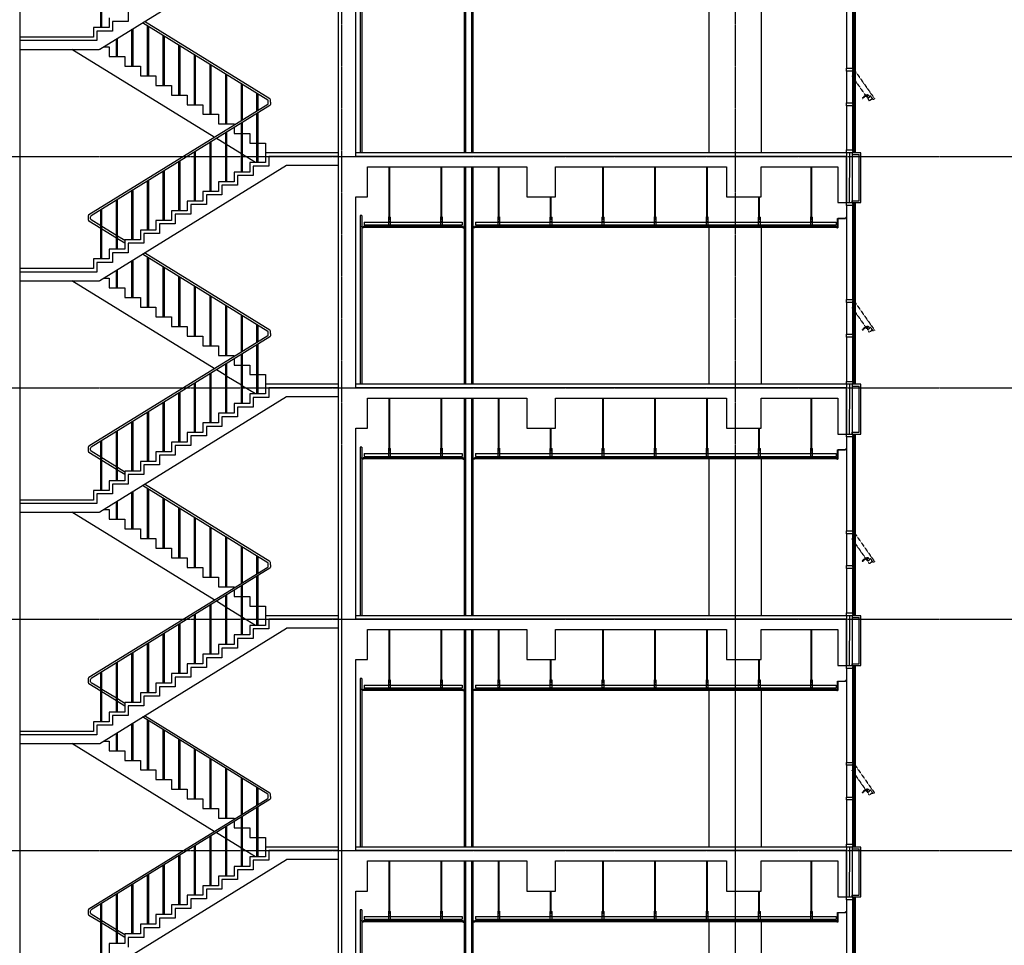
# Model space of a CAD drawing. Header units: millimetres. Extents: x 3445018 to 4174071, y -6064565 to -5122887.
# Tile 86 of 192: x 3697149 to 3714162, y -5435289 to -5419289. Entities that reach past the tile are written whole.
import ezdxf

# ---------------------------------------------------------------- set-up
doc = ezdxf.new("R2010")
doc.units = ezdxf.units.MM
doc.header["$MEASUREMENT"] = 0
doc.linetypes.add('CEN', pattern=[66, 60, -2, 2, -2])
doc.linetypes.add('HID', pattern=[5, 3, -2])
doc.layers.get('0').update_dxf_attribs({"linetype": 'CONTINUOUS'})
for name, color, linetype in [('A_DW_WIN', 4, 'CONTINUOUS'), ('A_EL_08', 8, 'CONTINUOUS'), ('CEN', 13, 'CEN'), ('door', 4, 'CONTINUOUS'), ('EL3', 7, 'CONTINUOUS'), ('FI', 6, 'CONTINUOUS'), ('FIN', 6, 'CONTINUOUS'), ('INSUL', 8, 'CONTINUOUS'), ('SO-252', 252, 'CONTINUOUS'), ('ST2', 6, 'CONTINUOUS'), ('WA1', 2, 'CONTINUOUS'), ('WA3', 7, 'CONTINUOUS'), ('WIN1', 4, 'CONTINUOUS'), ('WIN2', 9, 'CONTINUOUS')]:
    doc.layers.add(name, color=color, linetype=linetype)
doc.linetypes.add('BATTING', pattern='A,0.0001,-0.1,[134,ltypeshp.shx,S=0.1,R=0,X=-0.1,Y=0],-0.2,[134,ltypeshp.shx,S=0.1,R=180,X=0.1,Y=0],-0.1', length=0.4001)

# ---------------------------------------------------------------- blocks, each defined once
blk = doc.blocks.new('CW-1')
at = {"layer": 'door'}
for points in [[(704860, -1026992), (704879, -1026992), (704879, -1026980), (704829, -1026980), (704829, -1026992), (704848, -1026992)], [(704848, -1027028), (704829, -1027028), (704829, -1027130), (704879, -1027130), (704879, -1027028), (704860, -1027028)], [(704848, -1026992), (704848, -1027028)], [(704860, -1026992), (704860, -1027028)]]:
    blk.add_lwpolyline(points, dxfattribs=at)
blk = doc.blocks.new('pw')
at = {"layer": 'A_DW_WIN', "color": 8, "linetype": 'HID', "ltscale": 0.1}
for p, q in [((0, 586), (0, 586)), ((0, 586), (0, 0)), ((28, 586), (0, 586)), ((28, 552), (28, 586)), ((45, 552), (28, 552)), ((45, 542), (45, 552)), ((95, 542), (45, 542)), ((95, 542), (95, 77)), ((0, 0), (28, 0)), ((28, 77), (95, 77)), ((28, 22), (28, 77)), ((28, 0), (28, 22)), ((28, 22), (95, 22)), ((81, 77), (49, 77)), ((51, 112), (51, 111)), ((51, 111), (79, 111)), ((51, 111), (51, 111)), ((51, 111), (51, 111)), ((51, 111), (51, 111)), ((51, 111), (51, 111)), ((51, 111), (51, 111)), ((51, 111), (51, 111)), ((51, 111), (51, 111)), ((51, 111), (51, 111)), ((51, 111), (51, 111)), ((51, 111), (51, 111)), ((51, 111), (51, 111)), ((51, 111), (51, 111)), ((51, 111), (51, 111)), ((51, 111), (51, 111)), ((79, 110), (51, 110)), ((52, 110), (52, 110)), ((78, 110), (78, 110)), ((79, 111), (79, 111)), ((79, 111), (79, 111)), ((81, 118), (82, 119)), ((81, 118), (81, 118)), ((81, 118), (81, 118)), ((81, 77), (81, 92)), ((83, 138), (82, 138)), ((82, 119), (83, 120)), ((84, 139), (83, 138)), ((83, 120), (83, 121)), ((83, 121), (84, 121)), ((86, 139), (84, 139)), ((84, 121), (84, 122)), ((84, 122), (85, 122)), ((85, 122), (85, 123)), ((85, 123), (86, 123)), ((86, 123), (87, 124)), ((88, 125), (89, 125)), ((89, 125), (90, 126)), ((93, 127), (94, 127)), ((94, 127), (95, 127)), ((95, 127), (95, 127)), ((95, 77), (95, 22)), ((166, 119), (166, 119)), ((166, 119), (166, 119)), ((166, 119), (167, 119)), ((167, 119), (168, 119)), ((168, 119), (169, 119)), ((168, 119), (168, 119)), ((169, 119), (170, 119)), ((169, 119), (169, 119)), ((170, 119), (170, 118)), ((170, 118), (171, 118)), ((170, 118), (170, 118)), ((170, 118), (170, 118)), ((171, 118), (171, 118)), ((171, 118), (171, 118)), ((171, 118), (171, 118)), ((171, 118), (171, 118)), ((172, 118), (172, 118)), ((172, 118), (172, 118)), ((172, 118), (172, 118)), ((172, 118), (172, 118)), ((172, 118), (172, 118)), ((172, 118), (172, 118)), ((172, 118), (172, 118)), ((172, 118), (172, 118)), ((172, 118), (172, 118)), ((172, 118), (172, 118)), ((172, 118), (172, 118))]:
    blk.add_line(p, q, dxfattribs=at)
for points in [[(51, 110), (50, 106), (50, 103), (50, 99), (50, 95), (49, 92), (49, 77)], [(53, 120), (52, 119), (52, 118), (52, 117), (51, 116), (51, 115), (51, 114), (51, 113), (51, 112)], [(51, 112), (51, 112), (51, 112), (51, 112)], [(59, 129), (59, 129), (58, 128), (57, 127), (57, 127), (57, 127), (56, 126), (56, 126), (56, 126), (55, 125), (53, 120)], [(82, 138), (81, 138), (79, 138), (78, 137), (77, 137), (76, 137), (75, 136), (74, 136), (73, 136), (71, 135), (71, 135), (70, 135), (69, 134), (68, 134), (67, 133), (66, 133), (65, 133), (64, 132), (64, 132), (63, 131), (62, 131), (62, 131), (61, 130), (60, 130), (60, 129), (59, 129)], [(81, 92), (81, 95), (81, 99), (80, 103), (80, 106), (79, 110)], [(92, 140), (92, 140), (91, 140), (91, 139), (90, 139), (89, 139), (89, 139), (88, 139), (87, 139), (86, 139), (86, 139)], [(87, 124), (87, 124), (88, 125)], [(90, 126), (91, 126), (91, 126), (92, 126), (93, 127)], [(171, 118), (171, 118), (171, 118), (171, 118), (172, 118)], [(172, 118), (172, 118), (172, 118), (172, 118), (172, 118), (172, 118)], [(172, 118), (172, 118), (172, 118), (172, 118), (172, 118), (172, 118), (172, 118), (173, 118), (173, 118), (173, 118), (173, 118), (173, 118), (173, 118), (173, 118), (173, 118), (173, 118)]]:
    blk.add_lwpolyline(points, dxfattribs=at)
for centre, radius, start, end in [((52, 110), 0.2, 90, 180), ((78, 110), 0.2, 0, 90), ((200, -1916), 2058, 92.9412, 93.0172), ((99, -61), 201, 88.0033, 91.108), ((113, -49), 176, 92.2809, 95.6257), ((99, -59), 199, 70.3248, 88.0107), ((113, -53), 180, 73.742, 92.2207)]:
    blk.add_arc(centre, radius, start, end, dxfattribs=at)
for points, start_tangent, end_tangent in [([(79, 111), (81, 117), (81, 118)], (0.026358, 0.999653), (0.475022, 0.879974)), ([(79, 111), (79, 111), (79, 111), (79, 111), (79, 111), (79, 111)], (1, 0), (-0.005944, 0.999982)), ([(166, 119), (166, 120), (163, 120)], (-0.953238, 0.30222), (-0.960308, 0.278941)), ([(169, 127), (166, 128)], (-0.933599, 0.358319), (-0.94133, 0.337487)), ([(175, 123), (174, 124), (174, 124), (174, 124), (174, 125), (173, 125), (172, 126), (170, 126), (169, 127)], (-0.349868, 0.936799), (-0.933599, 0.358318)), ([(175, 123), (175, 122), (175, 121), (175, 120), (174, 119), (174, 119), (174, 119), (173, 118)], (0.348212, -0.937416), (-0.794938, -0.60669)), ([(173, 118), (173, 118), (173, 118), (173, 118), (173, 118)], (0.978884, 0.204415), (0.794086, 0.607805)), ([(173, 118), (173, 118), (173, 118)], (0.914456, -0.404684), (-0.195921, -0.98062))]:
    blk.add_spline(points, degree=3, dxfattribs=dict(at, start_tangent=start_tangent, end_tangent=end_tangent))
blk = doc.blocks.new('기준층')
at = {"color": 8}
for p, q in [((1376128, -3320133), (1376128, -3320180)), ((1382359, -3320133), (1382359, -3320180)), ((1382592, -3320133), (1382592, -3320180)), ((1384283, -3320133), (1384283, -3320180))]:
    blk.add_line(p, q, dxfattribs=at)
at = {"layer": 'A_EL_08'}
blk.add_line((1375850, -3318964), (1375850, -3319794), dxfattribs=at)
at = {"layer": 'EL3', "ltscale": 200}
for p, q in [((1377425, -3320219), (1377425, -3322934)), ((1378325, -3320219), (1378325, -3322934))]:
    blk.add_line(p, q, dxfattribs=at)
at = {"layer": 'FI', "ltscale": 200}
blk.add_line((1375950, -3322934), (1384425, -3322934), dxfattribs=at)
at = {"layer": 'FIN', "ltscale": 200}
for p, q in [((1375700, -3319794), (1375700, -3318934)), ((1375700, -3318934), (1375850, -3318934)), ((1375850, -3318964), (1375730, -3318964)), ((1375730, -3319764), (1375730, -3318964)), ((1375850, -3318934), (1375850, -3318964)), ((1375850, -3319794), (1375700, -3319794)), ((1375850, -3319764), (1375730, -3319764)), ((1375850, -3319794), (1375850, -3319764))]:
    blk.add_line(p, q, dxfattribs=at)
at = {"layer": 'FIN', "ltscale": 1000}
for p, q in [((1384325, -3320019), (1384325, -3322934)), ((1384325, -3320019), (1384355, -3320019)), ((1384355, -3320019), (1384355, -3322934))]:
    blk.add_line(p, q, dxfattribs=at)
for points in [[(1382401, -3322934), (1382401, -3319174)], [(1382413, -3322934), (1382413, -3319174)], [(1382537, -3322934), (1382537, -3319174)], [(1382549, -3322934), (1382549, -3319174)]]:
    blk.add_lwpolyline(points, dxfattribs=at)
at = {"layer": 'FIN'}
blk.add_lwpolyline([(1375950, -3320040), (1375950, -3320057), (1375967, -3320057), (1375964, -3320054), (1375953, -3320054), (1375953, -3320043)], close=True, dxfattribs=at)
for points in [[(1375950, -3320059), (1375965, -3320059), (1375965, -3320069), (1376100, -3320069), (1376100, -3320229), (1376115, -3320229), (1376115, -3320219), (1376114, -3320219), (1376114, -3320227), (1376102, -3320227), (1376102, -3320067), (1375967, -3320067), (1375967, -3320057), (1375950, -3320057), (1375950, -3320059)], [(1382379, -3320219), (1376108, -3320219), (1376108, -3320207), (1382379, -3320206), (1382379, -3320219)], [(1382371, -3320219), (1382371, -3320229), (1382386, -3320229), (1382386, -3320214), (1382401, -3320214), (1382401, -3320199)], [(1382579, -3320219), (1382579, -3320229), (1382564, -3320229), (1382564, -3320214), (1382549, -3320214), (1382549, -3320199)], [(1384303, -3320219), (1382572, -3320219), (1382572, -3320207), (1384303, -3320206), (1384303, -3320219)], [(1384295, -3320219), (1384295, -3320229), (1384310, -3320229), (1384310, -3320214), (1384325, -3320214), (1384325, -3320199)]]:
    blk.add_lwpolyline(points, dxfattribs=at)
at = {"layer": 'INSUL', "linetype": 'BATTING', "ltscale": 100}
blk.add_line((1375899, -3318934), (1375900, -3319794), dxfattribs=at)
at = {"layer": 'SO-252', "color": 8}
for p, q in [((1376550, -3320041), (1376550, -3319174)), ((1376561, -3320041), (1376561, -3319174)), ((1378350, -3320041), (1378350, -3319174)), ((1378361, -3320041), (1378361, -3319174)), ((1379250, -3320041), (1379250, -3319174)), ((1379261, -3320041), (1379261, -3319174)), ((1380150, -3320041), (1380150, -3319174)), ((1380161, -3320041), (1380161, -3319174)), ((1381950, -3320041), (1381950, -3319174)), ((1381961, -3320041), (1381961, -3319174)), ((1382941, -3320041), (1382941, -3319174)), ((1382952, -3320041), (1382952, -3319174)), ((1383841, -3320041), (1383841, -3319174)), ((1383852, -3320041), (1383852, -3319174)), ((1377450, -3320041), (1377450, -3319694)), ((1377461, -3320041), (1377461, -3319694)), ((1381050, -3320041), (1381050, -3319694)), ((1381061, -3320041), (1381061, -3319694)), ((1376568, -3320045), (1376543, -3320045)), ((1376543, -3320045), (1376543, -3320183)), ((1376568, -3320048), (1376543, -3320048)), ((1376566, -3320041), (1376546, -3320041)), ((1376546, -3320041), (1376546, -3320045)), ((1376546, -3320051), (1376546, -3320048)), ((1376566, -3320051), (1376546, -3320051)), ((1376548, -3320041), (1376548, -3320045)), ((1376548, -3320048), (1376548, -3320051)), ((1376550, -3320083), (1376550, -3320051)), ((1376561, -3320083), (1376550, -3320083)), ((1376561, -3320083), (1376561, -3320051)), ((1376563, -3320041), (1376563, -3320045)), ((1376563, -3320048), (1376563, -3320051)), ((1376566, -3320045), (1376566, -3320041)), ((1376566, -3320048), (1376566, -3320051)), ((1376568, -3320183), (1376568, -3320045)), ((1377468, -3320045), (1377443, -3320045)), ((1377443, -3320045), (1377443, -3320183)), ((1377468, -3320048), (1377443, -3320048)), ((1377466, -3320041), (1377446, -3320041)), ((1377446, -3320041), (1377446, -3320045)), ((1377446, -3320051), (1377446, -3320048)), ((1377466, -3320051), (1377446, -3320051)), ((1377448, -3320041), (1377448, -3320045)), ((1377448, -3320048), (1377448, -3320051)), ((1377450, -3320083), (1377450, -3320051)), ((1377461, -3320083), (1377450, -3320083)), ((1377461, -3320083), (1377461, -3320051)), ((1377463, -3320041), (1377463, -3320045)), ((1377463, -3320048), (1377463, -3320051)), ((1377466, -3320045), (1377466, -3320041)), ((1377466, -3320048), (1377466, -3320051)), ((1377468, -3320183), (1377468, -3320045)), ((1378368, -3320045), (1378343, -3320045)), ((1378343, -3320045), (1378343, -3320183)), ((1378368, -3320048), (1378343, -3320048)), ((1378366, -3320041), (1378346, -3320041)), ((1378346, -3320041), (1378346, -3320045)), ((1378346, -3320051), (1378346, -3320048)), ((1378366, -3320051), (1378346, -3320051)), ((1378348, -3320041), (1378348, -3320045)), ((1378348, -3320048), (1378348, -3320051)), ((1378350, -3320083), (1378350, -3320051)), ((1378361, -3320083), (1378350, -3320083)), ((1378361, -3320083), (1378361, -3320051)), ((1378363, -3320041), (1378363, -3320045)), ((1378363, -3320048), (1378363, -3320051)), ((1378366, -3320045), (1378366, -3320041)), ((1378366, -3320048), (1378366, -3320051)), ((1378368, -3320183), (1378368, -3320045)), ((1379268, -3320045), (1379243, -3320045)), ((1379243, -3320045), (1379243, -3320183)), ((1379268, -3320048), (1379243, -3320048)), ((1379266, -3320041), (1379246, -3320041)), ((1379246, -3320041), (1379246, -3320045)), ((1379246, -3320051), (1379246, -3320048)), ((1379266, -3320051), (1379246, -3320051)), ((1379248, -3320041), (1379248, -3320045)), ((1379248, -3320048), (1379248, -3320051)), ((1379250, -3320083), (1379250, -3320051)), ((1379261, -3320083), (1379250, -3320083)), ((1379261, -3320083), (1379261, -3320051)), ((1379263, -3320041), (1379263, -3320045)), ((1379263, -3320048), (1379263, -3320051)), ((1379266, -3320045), (1379266, -3320041)), ((1379266, -3320048), (1379266, -3320051)), ((1379268, -3320183), (1379268, -3320045)), ((1380168, -3320045), (1380143, -3320045)), ((1380143, -3320045), (1380143, -3320183)), ((1380168, -3320048), (1380143, -3320048)), ((1380166, -3320041), (1380146, -3320041)), ((1380146, -3320041), (1380146, -3320045)), ((1380146, -3320051), (1380146, -3320048)), ((1380166, -3320051), (1380146, -3320051)), ((1380148, -3320041), (1380148, -3320045)), ((1380148, -3320048), (1380148, -3320051)), ((1380150, -3320083), (1380150, -3320051)), ((1380161, -3320083), (1380150, -3320083)), ((1380161, -3320083), (1380161, -3320051)), ((1380163, -3320041), (1380163, -3320045)), ((1380163, -3320048), (1380163, -3320051)), ((1380166, -3320045), (1380166, -3320041)), ((1380166, -3320048), (1380166, -3320051)), ((1380168, -3320183), (1380168, -3320045)), ((1381068, -3320045), (1381043, -3320045)), ((1381043, -3320045), (1381043, -3320183)), ((1381068, -3320048), (1381043, -3320048)), ((1381066, -3320041), (1381046, -3320041)), ((1381046, -3320041), (1381046, -3320045)), ((1381046, -3320051), (1381046, -3320048)), ((1381066, -3320051), (1381046, -3320051)), ((1381048, -3320041), (1381048, -3320045)), ((1381048, -3320048), (1381048, -3320051)), ((1381050, -3320083), (1381050, -3320051)), ((1381061, -3320083), (1381050, -3320083)), ((1381061, -3320083), (1381061, -3320051)), ((1381063, -3320041), (1381063, -3320045)), ((1381063, -3320048), (1381063, -3320051)), ((1381066, -3320045), (1381066, -3320041)), ((1381066, -3320048), (1381066, -3320051)), ((1381068, -3320183), (1381068, -3320045)), ((1381968, -3320045), (1381943, -3320045)), ((1381943, -3320045), (1381943, -3320183)), ((1381968, -3320048), (1381943, -3320048)), ((1381966, -3320041), (1381946, -3320041)), ((1381946, -3320041), (1381946, -3320045)), ((1381946, -3320051), (1381946, -3320048)), ((1381966, -3320051), (1381946, -3320051)), ((1381948, -3320041), (1381948, -3320045)), ((1381948, -3320048), (1381948, -3320051)), ((1381950, -3320083), (1381950, -3320051)), ((1381961, -3320083), (1381950, -3320083)), ((1381961, -3320083), (1381961, -3320051)), ((1381963, -3320041), (1381963, -3320045)), ((1381963, -3320048), (1381963, -3320051)), ((1381966, -3320045), (1381966, -3320041)), ((1381966, -3320048), (1381966, -3320051)), ((1381968, -3320183), (1381968, -3320045)), ((1382959, -3320045), (1382934, -3320045)), ((1382934, -3320045), (1382934, -3320183)), ((1382959, -3320048), (1382934, -3320048)), ((1382957, -3320041), (1382937, -3320041)), ((1382937, -3320041), (1382937, -3320045)), ((1382937, -3320051), (1382937, -3320048)), ((1382957, -3320051), (1382937, -3320051)), ((1382939, -3320041), (1382939, -3320045)), ((1382939, -3320048), (1382939, -3320051)), ((1382941, -3320083), (1382941, -3320051)), ((1382952, -3320083), (1382941, -3320083)), ((1382952, -3320083), (1382952, -3320051)), ((1382954, -3320041), (1382954, -3320045)), ((1382954, -3320048), (1382954, -3320051)), ((1382957, -3320045), (1382957, -3320041)), ((1382957, -3320048), (1382957, -3320051)), ((1382959, -3320183), (1382959, -3320045)), ((1383859, -3320045), (1383834, -3320045)), ((1383834, -3320045), (1383834, -3320183)), ((1383859, -3320048), (1383834, -3320048)), ((1383857, -3320041), (1383837, -3320041)), ((1383837, -3320041), (1383837, -3320045)), ((1383837, -3320051), (1383837, -3320048)), ((1383857, -3320051), (1383837, -3320051)), ((1383839, -3320041), (1383839, -3320045)), ((1383839, -3320048), (1383839, -3320051)), ((1383841, -3320083), (1383841, -3320051)), ((1383852, -3320083), (1383841, -3320083)), ((1383852, -3320083), (1383852, -3320051)), ((1383854, -3320041), (1383854, -3320045)), ((1383854, -3320048), (1383854, -3320051)), ((1383857, -3320045), (1383857, -3320041)), ((1383857, -3320048), (1383857, -3320051)), ((1383859, -3320183), (1383859, -3320045)), ((1382359, -3320133), (1376128, -3320133)), ((1382359, -3320180), (1376128, -3320180)), ((1376568, -3320120), (1376543, -3320120)), ((1376568, -3320133), (1376543, -3320133)), ((1376568, -3320180), (1376543, -3320180)), ((1376543, -3320183), (1376568, -3320183)), ((1377468, -3320120), (1377443, -3320120)), ((1377468, -3320133), (1377443, -3320133)), ((1377468, -3320180), (1377443, -3320180)), ((1377443, -3320183), (1377468, -3320183)), ((1378368, -3320120), (1378343, -3320120)), ((1378368, -3320133), (1378343, -3320133)), ((1378368, -3320180), (1378343, -3320180)), ((1378343, -3320183), (1378368, -3320183)), ((1379268, -3320120), (1379243, -3320120)), ((1379268, -3320133), (1379243, -3320133)), ((1379268, -3320180), (1379243, -3320180)), ((1379243, -3320183), (1379268, -3320183)), ((1380168, -3320120), (1380143, -3320120)), ((1380168, -3320133), (1380143, -3320133)), ((1380168, -3320180), (1380143, -3320180)), ((1380143, -3320183), (1380168, -3320183)), ((1381068, -3320120), (1381043, -3320120)), ((1381068, -3320133), (1381043, -3320133)), ((1381068, -3320180), (1381043, -3320180)), ((1381043, -3320183), (1381068, -3320183)), ((1381968, -3320120), (1381943, -3320120)), ((1381968, -3320133), (1381943, -3320133)), ((1381968, -3320180), (1381943, -3320180)), ((1381943, -3320183), (1381968, -3320183)), ((1384283, -3320133), (1382592, -3320133)), ((1384283, -3320180), (1382592, -3320180)), ((1382959, -3320120), (1382934, -3320120)), ((1382959, -3320133), (1382934, -3320133)), ((1382959, -3320180), (1382934, -3320180)), ((1382934, -3320183), (1382959, -3320183)), ((1383859, -3320120), (1383834, -3320120)), ((1383859, -3320133), (1383834, -3320133)), ((1383859, -3320180), (1383834, -3320180)), ((1383834, -3320183), (1383859, -3320183))]:
    blk.add_line(p, q, dxfattribs=at)
at = {"layer": 'WA1'}
blk.add_lwpolyline([(1384425, -3322994), (1384425, -3319694), (1384225, -3319694), (1384225, -3319174), (1381475, -3319174), (1381475, -3319694), (1380975, -3319694), (1380975, -3319174), (1378025, -3319174), (1378025, -3319694), (1377425, -3319694), (1377425, -3319174), (1376100, -3319174), (1376100, -3319794), (1375950, -3319794), (1375950, -3318994), (1384425, -3318994)], dxfattribs=at)
at = {"layer": 'WA3', "ltscale": 1000}
for points in [[(1382425, -3322934), (1382425, -3319174)], [(1382525, -3322934), (1382525, -3319174)]]:
    blk.add_lwpolyline(points, dxfattribs=at)
at = {"layer": 'WIN1', "ltscale": 1000}
for p, q in [((1375812, -3319844), (1375812, -3321469)), ((1375830, -3319825), (1375830, -3321488)), ((1375848, -3319844), (1375848, -3321469)), ((1375812, -3321519), (1375812, -3322069)), ((1375830, -3321500), (1375830, -3322088)), ((1375848, -3321519), (1375848, -3322069)), ((1375812, -3322119), (1375812, -3322894)), ((1375830, -3322100), (1375830, -3322903)), ((1375848, -3322119), (1375848, -3322894))]:
    blk.add_line(p, q, dxfattribs=at)
at = {"layer": 'WIN2', "ltscale": 1000}
for p, q in [((1375950, -3318934), (1375950, -3319794)), ((1375800, -3319844), (1375800, -3321469)), ((1375950, -3319844), (1375950, -3321469)), ((1375800, -3321519), (1375800, -3322069)), ((1375950, -3321519), (1375950, -3322069)), ((1375800, -3322119), (1375800, -3322894)), ((1375950, -3322119), (1375950, -3322894))]:
    blk.add_line(p, q, dxfattribs=at)
at = {"rotation": 324.9999999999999}
blk.add_blockref('pw', (1375464, -3321999), dxfattribs=at)
at = {"layer": 'WIN1', "rotation": 90}
for p in [(348820, -4024673), (348820, -4026348), (348820, -4026948), (348820, -4027763)]:
    blk.add_blockref('CW-1', p, dxfattribs=at)

msp = doc.modelspace()

# ---------------------------------------------------------------- linework, layer by layer
at = {"layer": 'CEN'}
for p, q in [((3702709.092, -5401351.886), (3702709.092, -5459758.902)), ((3709509.092, -5401351.886), (3709509.092, -5459758.902)), ((3681101.324, -5421651.886), (3725809.092, -5421651.886)), ((3681101.324, -5425651.886), (3725809.092, -5425651.886)), ((3681101.324, -5429651.886), (3725809.092, -5429651.886)), ((3681101.324, -5433651.886), (3725809.092, -5433651.886))]:
    msp.add_line(p, q, dxfattribs=at)
at = {"layer": 'EL3'}
for points in [[(3700511.208, -5421320.21), (3698051.525, -5419801.886)], [(3698596.86, -5419758.553), (3698694.092, -5419758.553), (3698694.092, -5419925.219), (3698964.092, -5419925.219), (3698964.092, -5420091.886), (3699234.092, -5420091.886), (3699234.092, -5420258.553), (3699504.092, -5420258.553), (3699504.092, -5420425.219), (3699774.092, -5420425.219), (3699774.092, -5420591.886), (3700044.092, -5420591.886), (3700044.092, -5420758.553), (3700314.092, -5420758.553), (3700314.092, -5420925.219), (3700584.092, -5420925.219), (3700584.092, -5421091.886), (3700854.092, -5421091.886), (3700854.092, -5421108.553)], [(3700854.092, -5421153.209), (3700854.092, -5421258.553), (3700979.092, -5421258.553)], [(3700709.092, -5421442.36), (3700547.38, -5421342.538)], [(3700999.092, -5421258.553), (3701124.092, -5421258.553), (3701124.092, -5421425.219), (3701249.092, -5421425.219)], [(3700979.092, -5421609.027), (3700729.092, -5421454.706)], [(3701269.092, -5421425.219), (3701394.092, -5421425.219), (3701394.092, -5421591.886), (3701394.092, -5421591.886)], [(3701221.325, -5421758.553), (3700999.092, -5421621.372)], [(3700511.208, -5425320.21), (3698051.525, -5423801.886)], [(3698596.86, -5423758.553), (3698694.092, -5423758.553), (3698694.092, -5423925.219), (3698964.092, -5423925.219), (3698964.092, -5424091.886), (3699234.092, -5424091.886), (3699234.092, -5424258.553), (3699504.092, -5424258.553), (3699504.092, -5424425.219), (3699774.092, -5424425.219), (3699774.092, -5424591.886), (3700044.092, -5424591.886), (3700044.092, -5424758.553), (3700314.092, -5424758.553), (3700314.092, -5424925.219), (3700584.092, -5424925.219), (3700584.092, -5425091.886), (3700854.092, -5425091.886), (3700854.092, -5425108.553)], [(3700854.092, -5425153.209), (3700854.092, -5425258.553), (3700979.092, -5425258.553)], [(3700999.092, -5425258.553), (3701124.092, -5425258.553), (3701124.092, -5425425.219), (3701249.092, -5425425.219)], [(3700709.092, -5425442.36), (3700547.38, -5425342.538)], [(3701269.092, -5425425.219), (3701394.092, -5425425.219), (3701394.092, -5425591.886), (3701394.092, -5425591.886)], [(3700979.092, -5425609.027), (3700729.092, -5425454.706)], [(3701221.325, -5425758.553), (3700999.092, -5425621.372)], [(3700511.208, -5429320.21), (3698051.525, -5427801.886)], [(3698596.86, -5427758.553), (3698694.092, -5427758.553), (3698694.092, -5427925.219), (3698964.092, -5427925.219), (3698964.092, -5428091.886), (3699234.092, -5428091.886), (3699234.092, -5428258.553), (3699504.092, -5428258.553), (3699504.092, -5428425.219), (3699774.092, -5428425.219), (3699774.092, -5428591.886), (3700044.092, -5428591.886), (3700044.092, -5428758.553), (3700314.092, -5428758.553), (3700314.092, -5428925.219), (3700584.092, -5428925.219), (3700584.092, -5429091.886), (3700854.092, -5429091.886), (3700854.092, -5429108.553)], [(3700854.092, -5429153.209), (3700854.092, -5429258.553), (3700979.092, -5429258.553)], [(3700709.092, -5429442.36), (3700547.38, -5429342.538)], [(3700999.092, -5429258.553), (3701124.092, -5429258.553), (3701124.092, -5429425.219), (3701249.092, -5429425.219)], [(3700979.092, -5429609.027), (3700729.092, -5429454.706)], [(3701269.092, -5429425.219), (3701394.092, -5429425.219), (3701394.092, -5429591.886), (3701394.092, -5429591.886)], [(3701221.325, -5429758.553), (3700999.092, -5429621.372)], [(3700511.208, -5433320.21), (3698051.525, -5431801.886)], [(3698596.86, -5431758.553), (3698694.092, -5431758.553), (3698694.092, -5431925.219), (3698964.092, -5431925.219), (3698964.092, -5432091.886), (3699234.092, -5432091.886), (3699234.092, -5432258.553), (3699504.092, -5432258.553), (3699504.092, -5432425.219), (3699774.092, -5432425.219), (3699774.092, -5432591.886), (3700044.092, -5432591.886), (3700044.092, -5432758.553), (3700314.092, -5432758.553), (3700314.092, -5432925.219), (3700584.092, -5432925.219), (3700584.092, -5433091.886), (3700854.092, -5433091.886), (3700854.092, -5433108.553)], [(3700854.092, -5433153.209), (3700854.092, -5433258.553), (3700979.092, -5433258.553)], [(3700999.092, -5433258.553), (3701124.092, -5433258.553), (3701124.092, -5433425.219), (3701249.092, -5433425.219)], [(3700709.092, -5433442.36), (3700547.38, -5433342.538)], [(3701269.092, -5433425.219), (3701394.092, -5433425.219), (3701394.092, -5433591.886), (3701394.092, -5433591.886)], [(3700979.092, -5433609.027), (3700729.092, -5433454.706)], [(3701221.325, -5433758.553), (3700999.092, -5433621.372)]]:
    msp.add_lwpolyline(points, dxfattribs=at)
at = {"layer": 'ST2', "ltscale": 1000}
for p, q in [((3698549.092, -5419425.219), (3698549.092, -5418576.049)), ((3698569.092, -5419425.219), (3698569.092, -5418563.703)), ((3699089.092, -5420091.886), (3699089.092, -5419454.706)), ((3699109.092, -5420091.886), (3699109.092, -5419442.36)), ((3699359.092, -5420258.553), (3699359.092, -5419397.037)), ((3699379.092, -5420258.553), (3699379.092, -5419409.382)), ((3698819.092, -5419925.219), (3698819.092, -5419621.372)), ((3698839.092, -5419925.219), (3698839.092, -5419609.027)), ((3699629.092, -5420425.219), (3699629.092, -5419563.703)), ((3699629.092, -5420425.219), (3699629.092, -5419563.703)), ((3699649.092, -5420425.219), (3699649.092, -5419576.049)), ((3699649.092, -5420425.219), (3699649.092, -5419576.049)), ((3699899.092, -5420591.886), (3699899.092, -5419730.37)), ((3699899.092, -5420591.886), (3699899.092, -5419730.37)), ((3699919.092, -5420591.886), (3699919.092, -5419742.716)), ((3699919.092, -5420591.886), (3699919.092, -5419742.716)), ((3700169.092, -5420758.553), (3700169.092, -5419897.037)), ((3700169.092, -5420758.553), (3700169.092, -5419897.037)), ((3700189.092, -5420758.553), (3700189.092, -5419909.382)), ((3700189.092, -5420758.553), (3700189.092, -5419909.382)), ((3700439.092, -5420925.219), (3700439.092, -5420063.703)), ((3700439.092, -5420925.219), (3700439.092, -5420063.703)), ((3700459.092, -5420925.219), (3700459.092, -5420076.049)), ((3700459.092, -5420925.219), (3700459.092, -5420076.049)), ((3700709.092, -5421091.886), (3700709.092, -5420230.37)), ((3700709.092, -5421091.886), (3700709.092, -5420230.37)), ((3700729.092, -5421091.886), (3700729.092, -5420242.716)), ((3700729.092, -5421091.886), (3700729.092, -5420242.716)), ((3700979.092, -5421031.392), (3700979.092, -5420397.037)), ((3700979.092, -5421031.392), (3700979.092, -5420397.037)), ((3700999.092, -5421019.047), (3700999.092, -5420409.382)), ((3700999.092, -5421019.047), (3700999.092, -5420409.382)), ((3701249.092, -5420864.726), (3701249.092, -5420563.703)), ((3701269.092, -5420852.38), (3701269.092, -5420576.049)), ((3701249.092, -5421758.553), (3701249.092, -5420909.382)), ((3701269.092, -5421758.553), (3701269.092, -5420897.037)), ((3700979.092, -5421925.219), (3700979.092, -5421076.049)), ((3700999.092, -5421925.219), (3700999.092, -5421063.703)), ((3700709.092, -5422091.886), (3700709.092, -5421242.716)), ((3700729.092, -5422091.886), (3700729.092, -5421230.37)), ((3700439.092, -5422258.553), (3700439.092, -5421409.382)), ((3700459.092, -5422258.553), (3700459.092, -5421397.037)), ((3700169.092, -5422425.219), (3700169.092, -5421576.049)), ((3700189.092, -5422425.219), (3700189.092, -5421563.703)), ((3699899.092, -5422591.886), (3699899.092, -5421742.716)), ((3699919.092, -5422591.886), (3699919.092, -5421730.37)), ((3699629.092, -5422758.553), (3699629.092, -5421909.382)), ((3699649.092, -5422758.553), (3699649.092, -5421897.037)), ((3699359.092, -5422925.219), (3699359.092, -5422076.049)), ((3699379.092, -5422925.219), (3699379.092, -5422063.703)), ((3699089.092, -5423091.886), (3699089.092, -5422242.716)), ((3699109.092, -5423091.886), (3699109.092, -5422230.37)), ((3698819.092, -5423258.553), (3698819.092, -5422409.382)), ((3698839.092, -5423258.553), (3698839.092, -5422397.037)), ((3698336.092, -5422754.397), (3698336.092, -5422674.032)), ((3698374.092, -5422733.197), (3698374.092, -5422695.232)), ((3698549.092, -5423425.219), (3698549.092, -5422576.049)), ((3698569.092, -5423425.219), (3698569.092, -5422563.703)), ((3698549.092, -5422897.037), (3698345.587, -5422771.416)), ((3698549.092, -5422852.38), (3698383.587, -5422750.216)), ((3698819.092, -5423019.047), (3698569.092, -5422864.726)), ((3698819.092, -5423063.703), (3698569.092, -5422909.382)), ((3698964.092, -5423108.553), (3698839.092, -5423031.392)), ((3698964.092, -5423153.209), (3698839.092, -5423076.049)), ((3699359.092, -5424258.553), (3699359.092, -5423397.037)), ((3699089.092, -5424091.886), (3699089.092, -5423454.706)), ((3699109.092, -5424091.886), (3699109.092, -5423442.36)), ((3699379.092, -5424258.553), (3699379.092, -5423409.382)), ((3699629.092, -5424425.219), (3699629.092, -5423563.703)), ((3699629.092, -5424425.219), (3699629.092, -5423563.703)), ((3698819.092, -5423925.219), (3698819.092, -5423621.372)), ((3698839.092, -5423925.219), (3698839.092, -5423609.027)), ((3699649.092, -5424425.219), (3699649.092, -5423576.049)), ((3699649.092, -5424425.219), (3699649.092, -5423576.049)), ((3699899.092, -5424591.886), (3699899.092, -5423730.37)), ((3699899.092, -5424591.886), (3699899.092, -5423730.37)), ((3699919.092, -5424591.886), (3699919.092, -5423742.716)), ((3699919.092, -5424591.886), (3699919.092, -5423742.716)), ((3700169.092, -5424758.553), (3700169.092, -5423897.037)), ((3700169.092, -5424758.553), (3700169.092, -5423897.037)), ((3700189.092, -5424758.553), (3700189.092, -5423909.382)), ((3700189.092, -5424758.553), (3700189.092, -5423909.382)), ((3700439.092, -5424925.219), (3700439.092, -5424063.703)), ((3700439.092, -5424925.219), (3700439.092, -5424063.703)), ((3700459.092, -5424925.219), (3700459.092, -5424076.049)), ((3700459.092, -5424925.219), (3700459.092, -5424076.049)), ((3700709.092, -5425091.886), (3700709.092, -5424230.37)), ((3700709.092, -5425091.886), (3700709.092, -5424230.37)), ((3700729.092, -5425091.886), (3700729.092, -5424242.716)), ((3700729.092, -5425091.886), (3700729.092, -5424242.716)), ((3700979.092, -5425031.392), (3700979.092, -5424397.037)), ((3700979.092, -5425031.392), (3700979.092, -5424397.037)), ((3700999.092, -5425019.047), (3700999.092, -5424409.382)), ((3700999.092, -5425019.047), (3700999.092, -5424409.382)), ((3701249.092, -5424864.726), (3701249.092, -5424563.703)), ((3701269.092, -5424852.38), (3701269.092, -5424576.049)), ((3701249.092, -5425758.553), (3701249.092, -5424909.382)), ((3701269.092, -5425758.553), (3701269.092, -5424897.037)), ((3700979.092, -5425925.219), (3700979.092, -5425076.049)), ((3700999.092, -5425925.219), (3700999.092, -5425063.703)), ((3700709.092, -5426091.886), (3700709.092, -5425242.716)), ((3700729.092, -5426091.886), (3700729.092, -5425230.37)), ((3700439.092, -5426258.553), (3700439.092, -5425409.382)), ((3700459.092, -5426258.553), (3700459.092, -5425397.037)), ((3700169.092, -5426425.219), (3700169.092, -5425576.049)), ((3700189.092, -5426425.219), (3700189.092, -5425563.703)), ((3699899.092, -5426591.886), (3699899.092, -5425742.716)), ((3699919.092, -5426591.886), (3699919.092, -5425730.37)), ((3699629.092, -5426758.553), (3699629.092, -5425909.382)), ((3699649.092, -5426758.553), (3699649.092, -5425897.037)), ((3699359.092, -5426925.219), (3699359.092, -5426076.049)), ((3699379.092, -5426925.219), (3699379.092, -5426063.703)), ((3699089.092, -5427091.886), (3699089.092, -5426242.716)), ((3699109.092, -5427091.886), (3699109.092, -5426230.37)), ((3698819.092, -5427258.553), (3698819.092, -5426409.382)), ((3698839.092, -5427258.553), (3698839.092, -5426397.037)), ((3698549.092, -5427425.219), (3698549.092, -5426576.049)), ((3698569.092, -5427425.219), (3698569.092, -5426563.703)), ((3698336.092, -5426754.397), (3698336.092, -5426674.032)), ((3698549.092, -5426897.037), (3698345.587, -5426771.416)), ((3698374.092, -5426733.197), (3698374.092, -5426695.232)), ((3698549.092, -5426852.38), (3698383.587, -5426750.216)), ((3698819.092, -5427019.047), (3698569.092, -5426864.726)), ((3698819.092, -5427063.703), (3698569.092, -5426909.382)), ((3698964.092, -5427108.553), (3698839.092, -5427031.392)), ((3698964.092, -5427153.209), (3698839.092, -5427076.049)), ((3699089.092, -5428091.886), (3699089.092, -5427454.706)), ((3699109.092, -5428091.886), (3699109.092, -5427442.36)), ((3699359.092, -5428258.553), (3699359.092, -5427397.037)), ((3699379.092, -5428258.553), (3699379.092, -5427409.382)), ((3698819.092, -5427925.219), (3698819.092, -5427621.372)), ((3698839.092, -5427925.219), (3698839.092, -5427609.027)), ((3699629.092, -5428425.219), (3699629.092, -5427563.703)), ((3699629.092, -5428425.219), (3699629.092, -5427563.703)), ((3699649.092, -5428425.219), (3699649.092, -5427576.049)), ((3699649.092, -5428425.219), (3699649.092, -5427576.049)), ((3699899.092, -5428591.886), (3699899.092, -5427730.37)), ((3699899.092, -5428591.886), (3699899.092, -5427730.37)), ((3699919.092, -5428591.886), (3699919.092, -5427742.716)), ((3699919.092, -5428591.886), (3699919.092, -5427742.716)), ((3700169.092, -5428758.553), (3700169.092, -5427897.037)), ((3700169.092, -5428758.553), (3700169.092, -5427897.037)), ((3700189.092, -5428758.553), (3700189.092, -5427909.382)), ((3700189.092, -5428758.553), (3700189.092, -5427909.382)), ((3700439.092, -5428925.219), (3700439.092, -5428063.703)), ((3700439.092, -5428925.219), (3700439.092, -5428063.703)), ((3700459.092, -5428925.219), (3700459.092, -5428076.049)), ((3700459.092, -5428925.219), (3700459.092, -5428076.049)), ((3700709.092, -5429091.886), (3700709.092, -5428230.37)), ((3700709.092, -5429091.886), (3700709.092, -5428230.37)), ((3700729.092, -5429091.886), (3700729.092, -5428242.716)), ((3700729.092, -5429091.886), (3700729.092, -5428242.716)), ((3700979.092, -5429031.392), (3700979.092, -5428397.037)), ((3700979.092, -5429031.392), (3700979.092, -5428397.037)), ((3700999.092, -5429019.047), (3700999.092, -5428409.382)), ((3700999.092, -5429019.047), (3700999.092, -5428409.382)), ((3701249.092, -5428864.726), (3701249.092, -5428563.703)), ((3701269.092, -5428852.38), (3701269.092, -5428576.049)), ((3701249.092, -5429758.553), (3701249.092, -5428909.382)), ((3701269.092, -5429758.553), (3701269.092, -5428897.037)), ((3700979.092, -5429925.219), (3700979.092, -5429076.049)), ((3700999.092, -5429925.219), (3700999.092, -5429063.703)), ((3700709.092, -5430091.886), (3700709.092, -5429242.716)), ((3700729.092, -5430091.886), (3700729.092, -5429230.37)), ((3700439.092, -5430258.553), (3700439.092, -5429409.382)), ((3700459.092, -5430258.553), (3700459.092, -5429397.037)), ((3700169.092, -5430425.219), (3700169.092, -5429576.049)), ((3700189.092, -5430425.219), (3700189.092, -5429563.703)), ((3699899.092, -5430591.886), (3699899.092, -5429742.716)), ((3699919.092, -5430591.886), (3699919.092, -5429730.37)), ((3699629.092, -5430758.553), (3699629.092, -5429909.382)), ((3699649.092, -5430758.553), (3699649.092, -5429897.037)), ((3699359.092, -5430925.219), (3699359.092, -5430076.049)), ((3699379.092, -5430925.219), (3699379.092, -5430063.703)), ((3699089.092, -5431091.886), (3699089.092, -5430242.716)), ((3699109.092, -5431091.886), (3699109.092, -5430230.37)), ((3698819.092, -5431258.553), (3698819.092, -5430409.382)), ((3698839.092, -5431258.553), (3698839.092, -5430397.037)), ((3698336.092, -5430754.397), (3698336.092, -5430674.032)), ((3698374.092, -5430733.197), (3698374.092, -5430695.232)), ((3698549.092, -5431425.219), (3698549.092, -5430576.049)), ((3698569.092, -5431425.219), (3698569.092, -5430563.703)), ((3698549.092, -5430897.037), (3698345.587, -5430771.416)), ((3698549.092, -5430852.38), (3698383.587, -5430750.216)), ((3698819.092, -5431019.047), (3698569.092, -5430864.726)), ((3698819.092, -5431063.703), (3698569.092, -5430909.382)), ((3698964.092, -5431108.553), (3698839.092, -5431031.392)), ((3698964.092, -5431153.209), (3698839.092, -5431076.049)), ((3699359.092, -5432258.553), (3699359.092, -5431397.037)), ((3699089.092, -5432091.886), (3699089.092, -5431454.706)), ((3699109.092, -5432091.886), (3699109.092, -5431442.36)), ((3699379.092, -5432258.553), (3699379.092, -5431409.382)), ((3699629.092, -5432425.219), (3699629.092, -5431563.703)), ((3699629.092, -5432425.219), (3699629.092, -5431563.703)), ((3698819.092, -5431925.219), (3698819.092, -5431621.372)), ((3698839.092, -5431925.219), (3698839.092, -5431609.027)), ((3699649.092, -5432425.219), (3699649.092, -5431576.049)), ((3699649.092, -5432425.219), (3699649.092, -5431576.049)), ((3699899.092, -5432591.886), (3699899.092, -5431730.37)), ((3699899.092, -5432591.886), (3699899.092, -5431730.37)), ((3699919.092, -5432591.886), (3699919.092, -5431742.716)), ((3699919.092, -5432591.886), (3699919.092, -5431742.716)), ((3700169.092, -5432758.553), (3700169.092, -5431897.037)), ((3700169.092, -5432758.553), (3700169.092, -5431897.037)), ((3700189.092, -5432758.553), (3700189.092, -5431909.382)), ((3700189.092, -5432758.553), (3700189.092, -5431909.382)), ((3700439.092, -5432925.219), (3700439.092, -5432063.703)), ((3700439.092, -5432925.219), (3700439.092, -5432063.703)), ((3700459.092, -5432925.219), (3700459.092, -5432076.049)), ((3700459.092, -5432925.219), (3700459.092, -5432076.049)), ((3700709.092, -5433091.886), (3700709.092, -5432230.37)), ((3700709.092, -5433091.886), (3700709.092, -5432230.37)), ((3700729.092, -5433091.886), (3700729.092, -5432242.716)), ((3700729.092, -5433091.886), (3700729.092, -5432242.716)), ((3700979.092, -5433031.392), (3700979.092, -5432397.037)), ((3700979.092, -5433031.392), (3700979.092, -5432397.037)), ((3700999.092, -5433019.047), (3700999.092, -5432409.382)), ((3700999.092, -5433019.047), (3700999.092, -5432409.382)), ((3701249.092, -5432864.726), (3701249.092, -5432563.703)), ((3701269.092, -5432852.38), (3701269.092, -5432576.049)), ((3701249.092, -5433758.553), (3701249.092, -5432909.382)), ((3701269.092, -5433758.553), (3701269.092, -5432897.037)), ((3700979.092, -5433925.219), (3700979.092, -5433076.049)), ((3700999.092, -5433925.219), (3700999.092, -5433063.703)), ((3700709.092, -5434091.886), (3700709.092, -5433242.716)), ((3700729.092, -5434091.886), (3700729.092, -5433230.37)), ((3700439.092, -5434258.553), (3700439.092, -5433409.382)), ((3700459.092, -5434258.553), (3700459.092, -5433397.037)), ((3700169.092, -5434425.219), (3700169.092, -5433576.049)), ((3700189.092, -5434425.219), (3700189.092, -5433563.703)), ((3699899.092, -5434591.886), (3699899.092, -5433742.716)), ((3699919.092, -5434591.886), (3699919.092, -5433730.37)), ((3699629.092, -5434758.553), (3699629.092, -5433909.382)), ((3699649.092, -5434758.553), (3699649.092, -5433897.037)), ((3699359.092, -5434925.219), (3699359.092, -5434076.049)), ((3699379.092, -5434925.219), (3699379.092, -5434063.703)), ((3699089.092, -5435091.886), (3699089.092, -5434242.716)), ((3699109.092, -5435091.886), (3699109.092, -5434230.37)), ((3698819.092, -5435258.553), (3698819.092, -5434409.382)), ((3698839.092, -5435258.553), (3698839.092, -5434397.037)), ((3698549.092, -5435425.219), (3698549.092, -5434576.049)), ((3698569.092, -5435425.219), (3698569.092, -5434563.703)), ((3698336.092, -5434754.397), (3698336.092, -5434674.032)), ((3698549.092, -5434897.037), (3698345.587, -5434771.416)), ((3698374.092, -5434733.197), (3698374.092, -5434695.232)), ((3698549.092, -5434852.38), (3698383.587, -5434750.216)), ((3698819.092, -5435019.047), (3698569.092, -5434864.726)), ((3698819.092, -5435063.703), (3698569.092, -5434909.382)), ((3698964.092, -5435108.553), (3698839.092, -5435031.392)), ((3698964.092, -5435153.209), (3698839.092, -5435076.049))]:
    msp.add_line(p, q, dxfattribs=at)
at = {"layer": 'ST2'}
for points in [[(3698694.092, -5419258.553), (3698694.092, -5419425.219), (3698424.092, -5419425.219), (3698424.092, -5419591.886), (3697159.092, -5419591.886)], [(3702659.092, -5421591.886), (3701394.092, -5421591.886), (3701394.092, -5421758.553), (3701124.092, -5421758.553), (3701124.092, -5421925.219), (3700854.092, -5421925.219), (3700854.092, -5422091.886), (3700584.092, -5422091.886), (3700584.092, -5422258.553), (3700314.092, -5422258.553), (3700314.092, -5422425.219), (3700044.092, -5422425.219), (3700044.092, -5422591.886), (3699774.092, -5422591.886), (3699774.092, -5422758.553), (3699504.092, -5422758.553), (3699504.092, -5422925.219), (3699234.092, -5422925.219), (3699234.092, -5423091.886), (3698964.092, -5423091.886), (3698964.092, -5423258.553), (3698694.092, -5423258.553), (3698694.092, -5423425.219), (3698424.092, -5423425.219), (3698424.092, -5423591.886), (3697159.092, -5423591.886)], [(3702659.092, -5425591.886), (3701394.092, -5425591.886), (3701394.092, -5425758.553), (3701124.092, -5425758.553), (3701124.092, -5425925.219), (3700854.092, -5425925.219), (3700854.092, -5426091.886), (3700584.092, -5426091.886), (3700584.092, -5426258.553), (3700314.092, -5426258.553), (3700314.092, -5426425.219), (3700044.092, -5426425.219), (3700044.092, -5426591.886), (3699774.092, -5426591.886), (3699774.092, -5426758.553), (3699504.092, -5426758.553), (3699504.092, -5426925.219), (3699234.092, -5426925.219), (3699234.092, -5427091.886), (3698964.092, -5427091.886), (3698964.092, -5427258.553), (3698694.092, -5427258.553), (3698694.092, -5427425.219), (3698424.092, -5427425.219), (3698424.092, -5427591.886), (3697159.092, -5427591.886)], [(3702659.092, -5429591.886), (3701394.092, -5429591.886), (3701394.092, -5429758.553), (3701124.092, -5429758.553), (3701124.092, -5429925.219), (3700854.092, -5429925.219), (3700854.092, -5430091.886), (3700584.092, -5430091.886), (3700584.092, -5430258.553), (3700314.092, -5430258.553), (3700314.092, -5430425.219), (3700044.092, -5430425.219), (3700044.092, -5430591.886), (3699774.092, -5430591.886), (3699774.092, -5430758.553), (3699504.092, -5430758.553), (3699504.092, -5430925.219), (3699234.092, -5430925.219), (3699234.092, -5431091.886), (3698964.092, -5431091.886), (3698964.092, -5431258.553), (3698694.092, -5431258.553), (3698694.092, -5431425.219), (3698424.092, -5431425.219), (3698424.092, -5431591.886), (3697159.092, -5431591.886)], [(3702659.092, -5433591.886), (3701394.092, -5433591.886), (3701394.092, -5433758.553), (3701124.092, -5433758.553), (3701124.092, -5433925.219), (3700854.092, -5433925.219), (3700854.092, -5434091.886), (3700584.092, -5434091.886), (3700584.092, -5434258.553), (3700314.092, -5434258.553), (3700314.092, -5434425.219), (3700044.092, -5434425.219), (3700044.092, -5434591.886), (3699774.092, -5434591.886), (3699774.092, -5434758.553), (3699504.092, -5434758.553), (3699504.092, -5434925.219), (3699234.092, -5434925.219), (3699234.092, -5435091.886), (3698964.092, -5435091.886), (3698964.092, -5435258.553), (3698694.092, -5435258.553), (3698694.092, -5435425.219)]]:
    msp.add_lwpolyline(points, dxfattribs=at)
at = {"layer": 'ST2', "ltscale": 1000}
for points in [[(3701482.092, -5420714.214), (3701482.092, -5420674.032, 0.260078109), (3701472.598, -5420657.013), (3699306.976, -5419320.21)], [(3701444.092, -5420714.214), (3701444.092, -5420695.232, 0.260078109), (3701434.598, -5420678.213), (3699270.804, -5419342.538)], [(3698345.587, -5422657.013), (3701434.598, -5420750.216, 0.260078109), (3701444.092, -5420733.197), (3701444.092, -5420714.214)], [(3701482.092, -5420714.214), (3701482.092, -5420754.397, -0.260078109), (3701472.598, -5420771.416), (3698383.587, -5422678.213)], [(3701444.092, -5424714.214), (3701444.092, -5424695.232, 0.260078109), (3701434.598, -5424678.213), (3699270.804, -5423342.538)], [(3701482.092, -5424714.214), (3701482.092, -5424674.032, 0.260078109), (3701472.598, -5424657.013), (3699306.976, -5423320.21)], [(3698345.587, -5426657.013), (3701434.598, -5424750.216, 0.260078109), (3701444.092, -5424733.197), (3701444.092, -5424714.214)], [(3701482.092, -5424714.214), (3701482.092, -5424754.397, -0.260078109), (3701472.598, -5424771.416), (3698383.587, -5426678.213)], [(3701444.092, -5428714.214), (3701444.092, -5428695.232, 0.260078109), (3701434.598, -5428678.213), (3699270.804, -5427342.538)], [(3701482.092, -5428714.214), (3701482.092, -5428674.032, 0.260078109), (3701472.598, -5428657.013), (3699306.976, -5427320.21)], [(3698345.587, -5430657.013), (3701434.598, -5428750.216, 0.260078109), (3701444.092, -5428733.197), (3701444.092, -5428714.214)], [(3701482.092, -5428714.214), (3701482.092, -5428754.397, -0.260078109), (3701472.598, -5428771.416), (3698383.587, -5430678.213)], [(3701444.092, -5432714.214), (3701444.092, -5432695.232, 0.260078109), (3701434.598, -5432678.213), (3699270.804, -5431342.538)], [(3701482.092, -5432714.214), (3701482.092, -5432674.032, 0.260078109), (3701472.598, -5432657.013), (3699306.976, -5431320.21)], [(3698345.587, -5434657.013), (3701434.598, -5432750.216, 0.260078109), (3701444.092, -5432733.197), (3701444.092, -5432714.214)], [(3701482.092, -5432714.214), (3701482.092, -5432754.397, -0.260078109), (3701472.598, -5432771.416), (3698383.587, -5434678.213)]]:
    msp.add_lwpolyline(points, format="xyb", dxfattribs=at)
for centre, start, end in [((3698356.092, -5422674.032), 121.6863677, 180), ((3698394.092, -5422695.232), 121.6863677, 180), ((3698356.092, -5422754.397), 180, 238.3136323), ((3698394.092, -5422733.197), 180, 238.3136323), ((3698356.092, -5426674.032), 121.6863677, 180), ((3698356.092, -5426754.397), 180, 238.3136323), ((3698394.092, -5426695.232), 121.6863677, 180), ((3698394.092, -5426733.197), 180, 238.3136323), ((3698356.092, -5430674.032), 121.6863677, 180), ((3698394.092, -5430695.232), 121.6863677, 180), ((3698356.092, -5430754.397), 180, 238.3136323), ((3698394.092, -5430733.197), 180, 238.3136323), ((3698356.092, -5434674.032), 121.6863677, 180), ((3698356.092, -5434754.397), 180, 238.3136323), ((3698394.092, -5434695.232), 121.6863677, 180), ((3698394.092, -5434733.197), 180, 238.3136323)]:
    msp.add_arc(centre, 20, start, end, dxfattribs=at)
at = {"layer": 'WA1'}
for points in [[(3697159.092, -5421651.886), (3697159.092, -5417651.886)], [(3697159.092, -5421651.886), (3697159.092, -5417651.886)], [(3702659.092, -5421651.886), (3702659.092, -5417651.886)], [(3702659.092, -5421651.886), (3702659.092, -5417651.886)], [(3702659.092, -5421651.886), (3702659.092, -5417651.886)], [(3702659.092, -5421651.886), (3702659.092, -5417651.886)], [(3699024.092, -5419151.886), (3699024.092, -5419318.553), (3698754.092, -5419318.553), (3698754.092, -5419485.219), (3698484.092, -5419485.219), (3698484.092, -5419651.886), (3697159.092, -5419651.886)], [(3697159.092, -5425651.886), (3697159.092, -5421651.886)], [(3697159.092, -5425651.886), (3697159.092, -5421651.886)], [(3702659.092, -5421651.886), (3701454.092, -5421651.886), (3701454.092, -5421818.553), (3701184.092, -5421818.553), (3701184.092, -5421985.219), (3700914.092, -5421985.219), (3700914.092, -5422151.886), (3700644.092, -5422151.886), (3700644.092, -5422318.553), (3700374.092, -5422318.553), (3700374.092, -5422485.219), (3700104.092, -5422485.219), (3700104.092, -5422651.886), (3699834.092, -5422651.886), (3699834.092, -5422818.553), (3699564.092, -5422818.553), (3699564.092, -5422985.219), (3699294.092, -5422985.219), (3699294.092, -5423151.886), (3699024.092, -5423151.886), (3699024.092, -5423318.553), (3698754.092, -5423318.553), (3698754.092, -5423485.219), (3698484.092, -5423485.219), (3698484.092, -5423651.886), (3697159.092, -5423651.886)], [(3702659.092, -5425651.886), (3702659.092, -5421651.886)], [(3702659.092, -5425651.886), (3702659.092, -5421651.886)], [(3702659.092, -5425651.886), (3702659.092, -5421651.886)], [(3702659.092, -5425651.886), (3702659.092, -5421651.886)], [(3697159.092, -5429651.886), (3697159.092, -5425651.886)], [(3697159.092, -5429651.886), (3697159.092, -5425651.886)], [(3702659.092, -5425651.886), (3701454.092, -5425651.886), (3701454.092, -5425818.553), (3701184.092, -5425818.553), (3701184.092, -5425985.219), (3700914.092, -5425985.219), (3700914.092, -5426151.886), (3700644.092, -5426151.886), (3700644.092, -5426318.553), (3700374.092, -5426318.553), (3700374.092, -5426485.219), (3700104.092, -5426485.219), (3700104.092, -5426651.886), (3699834.092, -5426651.886), (3699834.092, -5426818.553), (3699564.092, -5426818.553), (3699564.092, -5426985.219), (3699294.092, -5426985.219), (3699294.092, -5427151.886), (3699024.092, -5427151.886), (3699024.092, -5427318.553), (3698754.092, -5427318.553), (3698754.092, -5427485.219), (3698484.092, -5427485.219), (3698484.092, -5427651.886), (3697159.092, -5427651.886)], [(3702659.092, -5429651.886), (3702659.092, -5425651.886)], [(3702659.092, -5429651.886), (3702659.092, -5425651.886)], [(3702659.092, -5429651.886), (3702659.092, -5425651.886)], [(3702659.092, -5429651.886), (3702659.092, -5425651.886)], [(3697159.092, -5433651.886), (3697159.092, -5429651.886)], [(3697159.092, -5433651.886), (3697159.092, -5429651.886)], [(3702659.092, -5429651.886), (3701454.092, -5429651.886), (3701454.092, -5429818.553), (3701184.092, -5429818.553), (3701184.092, -5429985.219), (3700914.092, -5429985.219), (3700914.092, -5430151.886), (3700644.092, -5430151.886), (3700644.092, -5430318.553), (3700374.092, -5430318.553), (3700374.092, -5430485.219), (3700104.092, -5430485.219), (3700104.092, -5430651.886), (3699834.092, -5430651.886), (3699834.092, -5430818.553), (3699564.092, -5430818.553), (3699564.092, -5430985.219), (3699294.092, -5430985.219), (3699294.092, -5431151.886), (3699024.092, -5431151.886), (3699024.092, -5431318.553), (3698754.092, -5431318.553), (3698754.092, -5431485.219), (3698484.092, -5431485.219), (3698484.092, -5431651.886), (3697159.092, -5431651.886)], [(3702659.092, -5433651.886), (3702659.092, -5429651.886)], [(3702659.092, -5433651.886), (3702659.092, -5429651.886)], [(3702659.092, -5433651.886), (3702659.092, -5429651.886)], [(3702659.092, -5433651.886), (3702659.092, -5429651.886)], [(3697159.092, -5437651.886), (3697159.092, -5433651.886)], [(3702659.092, -5433651.886), (3701454.092, -5433651.886), (3701454.092, -5433818.553), (3701184.092, -5433818.553), (3701184.092, -5433985.219), (3700914.092, -5433985.219), (3700914.092, -5434151.886), (3700644.092, -5434151.886), (3700644.092, -5434318.553), (3700374.092, -5434318.553), (3700374.092, -5434485.219), (3700104.092, -5434485.219), (3700104.092, -5434651.886), (3699834.092, -5434651.886), (3699834.092, -5434818.553), (3699564.092, -5434818.553), (3699564.092, -5434985.219), (3699294.092, -5434985.219), (3699294.092, -5435151.886), (3699024.092, -5435151.886), (3699024.092, -5435318.553)], [(3702659.092, -5437651.886), (3702659.092, -5433651.886)], [(3702659.092, -5437651.886), (3702659.092, -5433651.886)]]:
    msp.add_lwpolyline(points, dxfattribs=at)
for points in [[(3697159.092, -5419801.886), (3698520.985, -5419801.886, 0.139145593), (3698531.49, -5419798.905), (3701761.831, -5417804.867, -0.139145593), (3701772.336, -5417801.886), (3702659.092, -5417801.886)], [(3697159.092, -5423801.886), (3698520.985, -5423801.886, 0.139145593), (3698531.49, -5423798.905), (3701761.831, -5421804.867, -0.139145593), (3701772.336, -5421801.886), (3702659.092, -5421801.886)], [(3697159.092, -5427801.886), (3698520.985, -5427801.886, 0.139145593), (3698531.49, -5427798.905), (3701761.831, -5425804.867, -0.139145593), (3701772.336, -5425801.886), (3702659.092, -5425801.886)], [(3697159.092, -5431801.886), (3698520.985, -5431801.886, 0.139145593), (3698531.49, -5431798.905), (3701761.831, -5429804.867, -0.139145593), (3701772.336, -5429801.886), (3702659.092, -5429801.886)], [(3697159.092, -5435801.886), (3698520.985, -5435801.886, 0.139145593), (3698531.49, -5435798.905), (3701761.831, -5433804.867, -0.139145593), (3701772.336, -5433801.886), (3702659.092, -5433801.886)]]:
    msp.add_lwpolyline(points, format="xyb", dxfattribs=at)

# ---------------------------------------------------------------- block references
at = {"layer": 'FI', "xscale": -1}
for p in [(5087384.241, -2098657.66), (5087384.241, -2102657.66), (5087384.241, -2106657.66), (5087384.241, -2110657.66), (5087384.241, -2114657.66)]:
    msp.add_blockref('기준층', p, dxfattribs=at)

doc.saveas('drawing.dxf')
